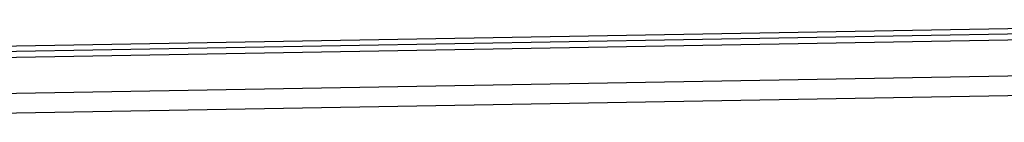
# Model space of a CAD drawing. Header units: millimetres. Extents: x 15 to 398, y 23 to 267.
# Tile 8 of 31: x 123.76 to 162.06, y 74.81 to 78.79. Entities that reach past the tile are written whole.
import ezdxf

# ---------------------------------------------------------------- set-up
doc = ezdxf.new("R2010")
doc.units = ezdxf.units.MM

msp = doc.modelspace()

# ---------------------------------------------------------------- linework, layer by layer
at = {"color": 7, "linetype": 'Continuous', "lineweight": 25}
for p, q in [((103.5583, 77.2105), (179.5123, 78.5363)), ((182.2349, 78.7859), (103.7823, 77.4165)), ((179.4885, 78.2917), (103.5626, 76.9664)), ((103.5714, 75.5887), (179.5126, 76.9142)), ((179.5775, 76.1323), (103.5853, 74.8059))]:
    msp.add_line(p, q, dxfattribs=at)

doc.saveas('drawing.dxf')
